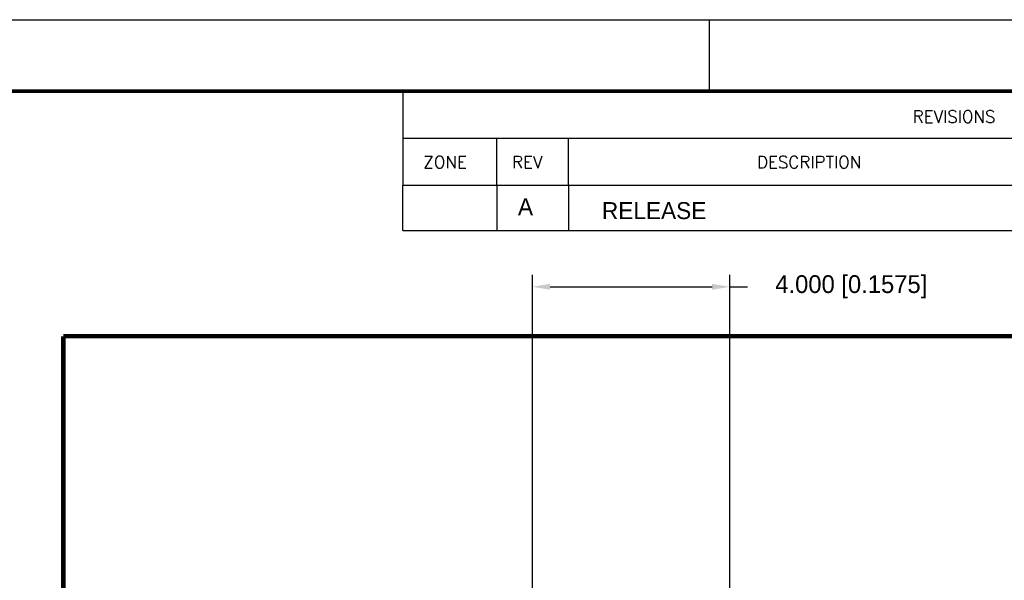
# Model space of a CAD drawing. Header units: millimetres. Extents: x -20 to 67, y -24 to 74.9.
# Tile 33 of 37: x 17.6 to 37.5, y 6.6 to 17.9. Entities that reach past the tile are written whole.
import ezdxf
from ezdxf.enums import TextEntityAlignment as Align

# ---------------------------------------------------------------- set-up
doc = ezdxf.new("R2010")
doc.units = ezdxf.units.MM
doc.header["$LTSCALE"] = 0.2
doc.header["$MEASUREMENT"] = 0
for name, color, linetype in [('00-TBlock', 7, 'Continuous'), ('01-Dim', 7, 'Continuous'), ('01-TBlock', 7, 'Continuous'), ('02-TBlock', 7, 'Continuous'), ('03-TBlock', 7, 'Continuous'), ('04-TBlock', 7, 'Continuous'), ('05-TBlock', 7, 'Continuous'), ('06-TBlock', 7, 'Continuous'), ('07-TBlock', 7, 'Continuous'), ('08-TBlock', 7, 'Continuous'), ('09-TBlock', 7, 'Continuous'), ('10-TBlock', 7, 'Continuous'), ('11-TBlock', 7, 'Continuous'), ('12-TBlock', 7, 'Continuous'), ('13-TBlock', 7, 'Continuous'), ('14-TBlock', 7, 'Continuous'), ('15-TBlock', 7, 'Continuous'), ('16-TBlock', 7, 'Continuous'), ('17-TBlock', 7, 'Continuous'), ('18-TBlock', 7, 'Continuous'), ('19-TBlock', 7, 'Continuous'), ('20-TBlock', 250, 'Continuous'), ('pcb', 7, 'Continuous')]:
    doc.layers.add(name, color=color, linetype=linetype)
doc.styles.add('Complex', font='complex.shx')
doc.styles.add('TBlock', font='simplex.shx')
doc.dimstyles.new('1X-Std-.1tol', dxfattribs={"dimscale": 2, "dimtxt": 0.18, "dimasz": 0.18, "dimexe": 0.12, "dimexo": 0.0625, "dimgap": 0.09, "dimtad": 0, "dimdec": 3, "dimzin": 1, "dimdsep": 46, "dimtxsty": 'Standard', "dimcen": 0.09, "dimadec": 0, "dimazin": 0, "dimtfac": 1, "dimtdec": 3, "dimtofl": 0, "dimtmove": 0, "dimatfit": 3, "dimfxl": 1, "dimtolj": 1, "dimtzin": 0, "dimarcsym": 0})

# ---------------------------------------------------------------- blocks, each defined once
blk = doc.blocks.new('ANSI_B-1')
at = {"layer": '01-TBlock'}
for p, q in [((0, 279.4), (431.8, 279.4)), ((323.85, 269.75), (323.85, 279.4)), ((282.45, 269.75), (282.45, 257.05)), ((282.45, 263.4), (422.15, 263.4)), ((295.15, 257.05), (295.15, 263.4)), ((304.8, 257.05), (304.8, 263.4)), ((282.45, 257.05), (422.15, 257.05))]:
    blk.add_line(p, q, dxfattribs=at)
at = {"layer": '01-TBlock', "const_width": 0.508}
blk.add_lwpolyline([(9.65, 269.75), (422.15, 269.75), (422.15, 9.65), (9.65, 9.65)], close=True, dxfattribs=at)
at = {"layer": '00-TBlock', "style": 'TBlock'}
blk.add_attdef('SHEETS', text='', height=3.05, dxfattribs=at).set_placement((418.62, 12.93), align=Align.MIDDLE)
at = {"layer": '01-TBlock', "style": 'TBlock'}
for s, p in [('REVISIONS', (351.29, 265.49)), ('ZONE', (285.21, 259.34)), ('REV', (297.18, 259.34)), ('DESCRIPTION', (330.25, 259.34))]:
    blk.add_text(s, height=1.651, dxfattribs=at).set_placement(p)
at = {"layer": '01-TBlock'}
for tag, height, style, width, p, p2 in [('COMPANY_NAME', 6.35, 'Complex', 1.302792, (316.5, 44.5), (420.5, 44.5)), ('DRAWN', 2.03, 'TBlock', 3.343562, (264.5, 41.91), (297.5, 41.91)), ('TITLE1', 5.08, 'TBlock', 4.817647, (320.04, 34.53), (419.1, 34.53)), ('ENGINEER', 2.03, 'TBlock', 2.40424, (264, 34.5), (297.5, 34.5)), ('TITLE2', 5.08, 'TBlock', 4.691489, (314.96, 27.6), (421.64, 27.6)), ('CHECKER', 2.03, 'TBlock', 2.527085, (264, 27.09), (297.5, 27.09)), ('APPROVED_BY', 2.03, 'TBlock', 1.518468, (264, 19.68), (297.5, 19.68)), ('XXX-XXXX-XXXX', 5.08, 'TBlock', 1.32097, (326, 17.4), (411, 17.4)), ('XXXXXXXATA.DWG', 3.05, 'TBlock', 1.479779, (337.82, 11.56), (396.24, 11.56)), ('ISSUED_BY', 2.03, 'TBlock', 2.024624, (264, 12.27), (297.5, 12.27))]:
    blk.add_attdef(tag, text='', height=height, dxfattribs=dict(at, style=style, width=width)).set_placement(p, p2, align=Align.FIT)
at = {"layer": '01-TBlock', "style": 'TBlock'}
blk.add_attdef('DS_DAT', text='', height=1.9, dxfattribs=at).set_placement((306.2, 42.99), align=Align.MIDDLE_CENTER)
for tag, height, p in [('ENG_DAT', 1.9, (306.2, 35.58)), ('CK_DAT', 1.9, (306.2, 28.17)), ('REVLO', 4.32, (417.32, 19.81)), ('AP_DAT', 1.9, (306.2, 20.76)), ('IS_DAT', 1.9, (306.2, 13.35)), ('NONE', 2.54, (329.56, 12.83))]:
    blk.add_attdef(tag, text='', height=height, dxfattribs=at).set_placement(p, align=Align.MIDDLE)
blk = doc.blocks.new('ANSI_B-2')
at = {"layer": '00-TBlock'}
for p, q in [((0, 279.4), (431.8, 279.4)), ((323.85, 269.75), (323.85, 279.4)), ((282.45, 269.75), (282.45, 257.05)), ((282.45, 263.4), (422.15, 263.4)), ((295.15, 257.05), (295.15, 263.4)), ((304.8, 257.05), (304.8, 263.4)), ((282.45, 257.05), (422.15, 257.05))]:
    blk.add_line(p, q, dxfattribs=at)
at = {"layer": '00-TBlock', "const_width": 0.508}
blk.add_lwpolyline([(9.65, 269.75), (422.15, 269.75), (422.15, 9.65), (9.65, 9.65)], close=True, dxfattribs=at)
at = {"layer": '00-TBlock', "style": 'TBlock'}
for s, p in [('REVISIONS', (351.29, 265.49)), ('ZONE', (285.21, 259.34)), ('REV', (297.18, 259.34)), ('DESCRIPTION', (330.25, 259.34))]:
    blk.add_text(s, height=1.651, dxfattribs=at).set_placement(p)
for tag, height, width, p, p2 in [('REV', 4.32, 2.127721, (414, 17), (421, 17)), ('XXX###-DSN-REVX.DWG', 3.05, 0.870419, (346.71, 11.43), (394.97, 11.43))]:
    blk.add_attdef(tag, text='', height=height, dxfattribs=dict(at, width=width)).set_placement(p, p2, align=Align.FIT)
for tag, height, p in [('DESIGNER', 2.03, (297.88, 17.76)), ('CHECKER', 2.03, (297.88, 12.42)), ('NONE', 2.54, (337.34, 12.83))]:
    blk.add_attdef(tag, text='', height=height, dxfattribs=at).set_placement(p, align=Align.MIDDLE)
at = {"layer": '01-TBlock', "style": 'TBlock', "width": 1.390653}
blk.add_attdef('XXX-XXXX-01', text='', height=5.08, dxfattribs=at).set_placement((335, 17), (408, 17), align=Align.FIT)
at = {"layer": '02-TBlock', "style": 'TBlock', "width": 1.335273}
blk.add_attdef('XXX-XXXX-02', text='', height=5.08, dxfattribs=at).set_placement((335, 17), (408, 17), align=Align.FIT)
at = {"layer": '02-TBlock', "style": 'TBlock'}
blk.add_attdef('2', text='', height=3.05, dxfattribs=at).set_placement((409.45, 12.97), align=Align.MIDDLE_CENTER)
at = {"layer": '03-TBlock', "style": 'TBlock', "width": 1.335273}
blk.add_attdef('XXX-XXXX-03', text='', height=5.08, dxfattribs=at).set_placement((335, 17), (408, 17), align=Align.FIT)
at = {"layer": '03-TBlock', "style": 'TBlock'}
blk.add_attdef('3', text='', height=3.05, dxfattribs=at).set_placement((409.45, 12.97), align=Align.MIDDLE_CENTER)
at = {"layer": '04-TBlock', "style": 'TBlock', "width": 1.329391}
blk.add_attdef('XXX-XXXX-04', text='', height=5.08, dxfattribs=at).set_placement((335, 17), (408, 17), align=Align.FIT)
at = {"layer": '04-TBlock', "style": 'TBlock'}
blk.add_attdef('4', text='', height=3.05, dxfattribs=at).set_placement((409.45, 12.97), align=Align.MIDDLE_CENTER)
at = {"layer": '05-TBlock', "style": 'TBlock', "width": 1.335273}
blk.add_attdef('XXX-XXXX-05', text='', height=5.08, dxfattribs=at).set_placement((335, 17), (408, 17), align=Align.FIT)
at = {"layer": '05-TBlock', "style": 'TBlock'}
blk.add_attdef('5', text='', height=3.05, dxfattribs=at).set_placement((409.45, 12.97), align=Align.MIDDLE_CENTER)
at = {"layer": '06-TBlock', "style": 'TBlock', "width": 1.341207}
blk.add_attdef('XXX-XXXX-06', text='', height=5.08, dxfattribs=at).set_placement((335, 17), (408, 17), align=Align.FIT)
at = {"layer": '06-TBlock', "style": 'TBlock'}
blk.add_attdef('6', text='', height=3.05, dxfattribs=at).set_placement((409.45, 12.97), align=Align.MIDDLE_CENTER)
at = {"layer": '07-TBlock', "style": 'TBlock', "width": 1.335273}
blk.add_attdef('XXX-XXXX-07', text='', height=5.08, dxfattribs=at).set_placement((335, 17), (408, 17), align=Align.FIT)
at = {"layer": '07-TBlock', "style": 'TBlock'}
blk.add_attdef('7', text='', height=3.05, dxfattribs=at).set_placement((409.45, 12.97), align=Align.MIDDLE_CENTER)
at = {"layer": '08-TBlock', "style": 'TBlock', "width": 1.335273}
blk.add_attdef('XXX-XXXX-08', text='', height=5.08, dxfattribs=at).set_placement((335, 17), (408, 17), align=Align.FIT)
at = {"layer": '08-TBlock', "style": 'TBlock'}
blk.add_attdef('8', text='', height=3.05, dxfattribs=at).set_placement((409.45, 12.97), align=Align.MIDDLE_CENTER)
at = {"layer": '09-TBlock', "style": 'TBlock', "width": 1.341207}
blk.add_attdef('XXX-XXXX-09', text='', height=5.08, dxfattribs=at).set_placement((335, 17), (408, 17), align=Align.FIT)
at = {"layer": '09-TBlock', "style": 'TBlock'}
blk.add_attdef('9', text='', height=3.05, dxfattribs=at).set_placement((409.45, 12.97), align=Align.MIDDLE_CENTER)
at = {"layer": '10-TBlock', "style": 'TBlock', "width": 1.359332}
blk.add_attdef('XXX-XXXX-10', text='', height=5.08, dxfattribs=at).set_placement((335, 17), (408, 17), align=Align.FIT)
at = {"layer": '10-TBlock', "style": 'TBlock'}
blk.add_attdef('10', text='', height=3.05, dxfattribs=at).set_placement((409.45, 12.97), align=Align.MIDDLE_CENTER)
at = {"layer": '11-TBlock', "style": 'TBlock', "width": 1.416768}
blk.add_attdef('XXX-XXXX-11', text='', height=5.08, dxfattribs=at).set_placement((335, 17), (408, 17), align=Align.FIT)
at = {"layer": '11-TBlock', "style": 'TBlock'}
blk.add_attdef('11', text='', height=3.05, dxfattribs=at).set_placement((409.45, 12.97), align=Align.MIDDLE_CENTER)
at = {"layer": '12-TBlock', "style": 'TBlock', "width": 1.359332}
blk.add_attdef('XXX-XXXX-12', text='', height=5.08, dxfattribs=at).set_placement((335, 17), (408, 17), align=Align.FIT)
at = {"layer": '12-TBlock', "style": 'TBlock'}
blk.add_attdef('12', text='', height=3.05, dxfattribs=at).set_placement((409.45, 12.97), align=Align.MIDDLE_CENTER)
at = {"layer": '13-TBlock', "style": 'TBlock', "width": 1.359332}
blk.add_attdef('XXX-XXXX-13', text='', height=5.08, dxfattribs=at).set_placement((335, 17), (408, 17), align=Align.FIT)
at = {"layer": '13-TBlock', "style": 'TBlock'}
blk.add_attdef('13', text='', height=3.05, dxfattribs=at).set_placement((409.45, 12.97), align=Align.MIDDLE_CENTER)
at = {"layer": '14-TBlock', "style": 'TBlock', "width": 1.353236}
blk.add_attdef('XXX-XXXX-14', text='', height=5.08, dxfattribs=at).set_placement((335, 17), (408, 17), align=Align.FIT)
at = {"layer": '14-TBlock', "style": 'TBlock'}
blk.add_attdef('14', text='', height=3.05, dxfattribs=at).set_placement((409.45, 12.97), align=Align.MIDDLE_CENTER)
at = {"layer": '15-TBlock', "style": 'TBlock', "width": 1.359332}
blk.add_attdef('XXX-XXXX-15', text='', height=5.08, dxfattribs=at).set_placement((335, 17), (408, 17), align=Align.FIT)
at = {"layer": '15-TBlock', "style": 'TBlock'}
blk.add_attdef('15', text='', height=3.05, dxfattribs=at).set_placement((409.45, 12.97), align=Align.MIDDLE_CENTER)
at = {"layer": '16-TBlock', "style": 'TBlock', "width": 1.365483}
blk.add_attdef('XXX-XXXX-16', text='', height=5.08, dxfattribs=at).set_placement((335, 17), (408, 17), align=Align.FIT)
at = {"layer": '16-TBlock', "style": 'TBlock'}
blk.add_attdef('16', text='', height=3.05, dxfattribs=at).set_placement((409.45, 12.97), align=Align.MIDDLE_CENTER)
at = {"layer": '17-TBlock', "style": 'TBlock', "width": 1.359332}
blk.add_attdef('XXX-XXXX-17', text='', height=5.08, dxfattribs=at).set_placement((335, 17), (408, 17), align=Align.FIT)
at = {"layer": '17-TBlock', "style": 'TBlock'}
blk.add_attdef('17', text='', height=3.05, dxfattribs=at).set_placement((409.45, 12.97), align=Align.MIDDLE_CENTER)
at = {"layer": '18-TBlock', "style": 'TBlock', "width": 1.359332}
blk.add_attdef('XXX-XXXX-18', text='', height=5.08, dxfattribs=at).set_placement((335, 17), (408, 17), align=Align.FIT)
at = {"layer": '18-TBlock', "style": 'TBlock'}
blk.add_attdef('18', text='', height=3.05, dxfattribs=at).set_placement((409.45, 12.97), align=Align.MIDDLE_CENTER)
at = {"layer": '19-TBlock', "style": 'TBlock', "width": 1.365483}
blk.add_attdef('XXX-XXXX-19', text='', height=5.08, dxfattribs=at).set_placement((335, 17), (408, 17), align=Align.FIT)
at = {"layer": '19-TBlock', "style": 'TBlock'}
blk.add_attdef('19', text='', height=3.05, dxfattribs=at).set_placement((409.45, 12.97), align=Align.MIDDLE_CENTER)
at = {"layer": '20-TBlock', "style": 'TBlock', "width": 1.335273}
blk.add_attdef('XXX-XXXX-20', text='', height=5.08, dxfattribs=at).set_placement((335, 17), (408, 17), align=Align.FIT)
at = {"layer": '20-TBlock', "style": 'TBlock'}
blk.add_attdef('20', text='', height=3.05, dxfattribs=at).set_placement((409.45, 12.97), align=Align.MIDDLE_CENTER)
blk = doc.blocks.new('*D37')
at = {"layer": '01-Dim', "color": 0, "linetype": 'Continuous', "lineweight": -2}
for p, q in [((27.988983, 2.125), (27.988983, 12.74)), ((31.988983, 2.125), (31.988983, 12.74)), ((28.348983, 12.5), (31.628983, 12.5)), ((31.988983, 12.5), (32.348983, 12.5))]:
    blk.add_line(p, q, dxfattribs=at)
at = {"layer": '01-Dim', "color": 0, "linetype": 'Continuous', "lineweight": -3}
for points in [[(28.348983, 12.56), (28.348983, 12.44), (27.988983, 12.5)], [(31.628983, 12.56), (31.628983, 12.44), (31.988983, 12.5)]]:
    blk.add_solid(points, dxfattribs=at)
at = {"layer": 'Defpoints', "color": 0, "linetype": 'Continuous', "lineweight": -3}
for p in [(31.988983, 12.5), (27.988983, 2), (31.988983, 2)]:
    blk.add_point(p, dxfattribs=at)
at = {"layer": '01-Dim', "color": 0, "linetype": 'Continuous', "lineweight": -3, "insert": (34.448983, 12.5), "char_height": 0.36, "attachment_point": 5}
blk.add_mtext('\\A1;4.000 [0.1575]', dxfattribs=at)

msp = doc.modelspace()

# ---------------------------------------------------------------- linework, layer by layer
at = {"layer": '00-TBlock', "lineweight": -3}
for p, q in [((25.3672, 13.642799), (25.3672, 14.5572)), ((27.2722, 14.5572), (27.2722, 13.642798)), ((28.72, 14.5572), (28.72, 13.642798)), ((25.3672, 13.642799), (46.352695, 13.642799))]:
    msp.add_line(p, q, dxfattribs=at)
at = {"layer": 'pcb', "const_width": 0.08814}
for points in [[(41.488983, 11.5), (18.488983, 11.5)], [(18.488983, 11.5), (18.488983, -11.5)]]:
    msp.add_lwpolyline(points, dxfattribs=at)

# ---------------------------------------------------------------- block references
at = {"layer": '00-TBlock', "linetype": 'Continuous', "lineweight": -3, "xscale": 0.1500000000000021, "yscale": 0.1499999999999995, "zscale": 0.15}
msp.add_blockref('ANSI_B-2', (-17, -24), dxfattribs=at)
at = {"layer": '01-TBlock', "linetype": 'Continuous', "lineweight": -3, "xscale": 0.1500000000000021, "yscale": 0.1499999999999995, "zscale": 0.15}
msp.add_blockref('ANSI_B-1', (-17, -24), dxfattribs=at)

# ---------------------------------------------------------------- texts
at = {"layer": '00-TBlock'}
msp.add_text('A', height=0.3429, dxfattribs=at).set_placement((27.85, 13.95), align=Align.CENTER)
msp.add_text('RELEASE', height=0.3429002, dxfattribs=at).set_placement((29.397695, 13.8714))

# ---------------------------------------------------------------- dimensions: what is measured, and where the dimension line sits
at = {"layer": '01-Dim', "linetype": 'Continuous', "lineweight": -3}
dim = msp.add_linear_dim(base=(31.988983, 12.5), p1=(27.988983, 2), p2=(31.988983, 2), dimstyle='1X-Std-.1tol', dxfattribs=at)
dim.commit()
dim.dimension.update_dxf_attribs({"geometry": '*D37', "text_midpoint": (34.448983, 12.5)})

doc.saveas('drawing.dxf')
